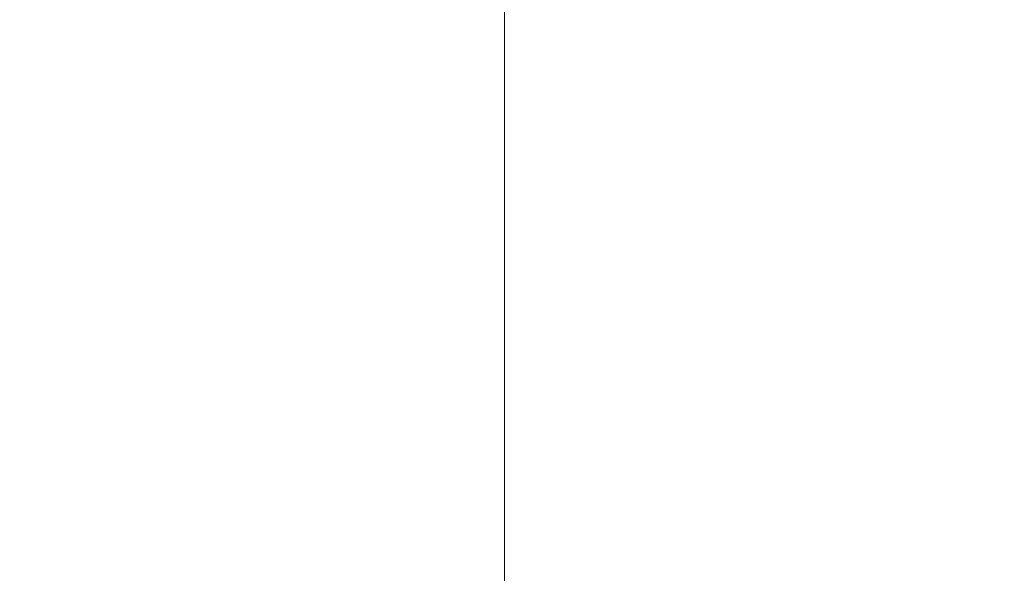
# Model space of a CAD drawing. Header units: millimetres. Extents: x 786 to 42540, y -7760 to 3796.
# Tile 227 of 256: x 39340.2511 to 39340.2908, y -5617.0376 to -5617.0153. Entities that reach past the tile are written whole.
import ezdxf

# ---------------------------------------------------------------- set-up
doc = ezdxf.new("R2010")
doc.units = ezdxf.units.MM
doc.linetypes.add('4_ Штрихпунктир_ 10 х 2 мм', pattern=[14, 10, -2, 0, -2])
doc.layers.add('A-FLOR-PATT', color=7, linetype='Continuous', lineweight=25)
doc.layers.add('S-GRID', color=7, linetype='Continuous', lineweight=5)

msp = doc.modelspace()

# ---------------------------------------------------------------- hatches: boundary and pattern name
at = {"layer": 'A-FLOR-PATT', "lineweight": 5}
h = msp.add_hatch(dxfattribs=at)
h.set_pattern_fill('FP_10', color=256, style=0, pattern_type=2)
h.set_pattern_definition([(50, (48694.2, -5700), (291.494, -25.502), [30.48, -335.28]), (355, (48694.2, -5700), (-56.389, 305.691), [24.384, -268.224]), (100.451, (48718.5, -5702.12), (235.108, 280.1865), [25.904, -284.944]), (46.184, (48694.2, -5618.72), (433.727, -67.268), [45.72, -502.92]), (96.636, (48730.35, -5624.33), (379.844, 395.885), [38.856, -427.416]), (351.184, (48694.2, -5618.7), (379.848, 395.881), [36.576, -402.336]), (21, (48734.85, -5639.04), (242.583, -163.624), [30.48, -335.28]), (326, (48734.85, -5639.04), (98.883, 294.701), [24.384, -268.224]), (71.451, (48755.06, -5652.68), (341.467, 131.074), [25.904, -284.944]), (37.5, (48694.21, -5700), (4.9419, 135.2883), [13.411, -251.562, 13.411, -258.877, -269.24]), (37.5, (48694.21, -5700), (4.9419, 135.2883), [-537.261, 13.411, -255.829]), (7.5, (48694.21, -5700), (106.9117, 160.289), [13.411, -141.834, 13.411, -245.466, -102.616]), (7.5, (48694.21, -5700), (106.9117, 160.289), [-414.122, 13.411, -89.205]), (327.5, (48603.58, -5700), (216.9455, -9.1662), [13.411, -88.189, 13.411, -303.581, -420.624]), (327.5, (48603.58, -5700), (216.9455, -9.1662), [-418.592, 13.411, -407.213]), (317.5, (48562.94, -5700), (237.007, 40.6827), [13.411, -118.669, 13.411, -197.104, -298.704]), (317.5, (48562.94, -5700), (237.007, 40.6827), [-342.595, 13.411, -285.293])])
h.paths.add_polyline_path([(37322.608579, -5746), (42440.270637, -5746), (42440.270637, -5617), (37240.270637, -5617), (37240.270637, -5746)])

# ---------------------------------------------------------------- linework, layer by layer
at = {"layer": 'S-GRID', "linetype": '4_ Штрихпунктир_ 10 х 2 мм'}
msp.add_line((39340.270637, -6960.043121), (39340.270637, 329.762121), dxfattribs=at)

doc.saveas('drawing.dxf')
